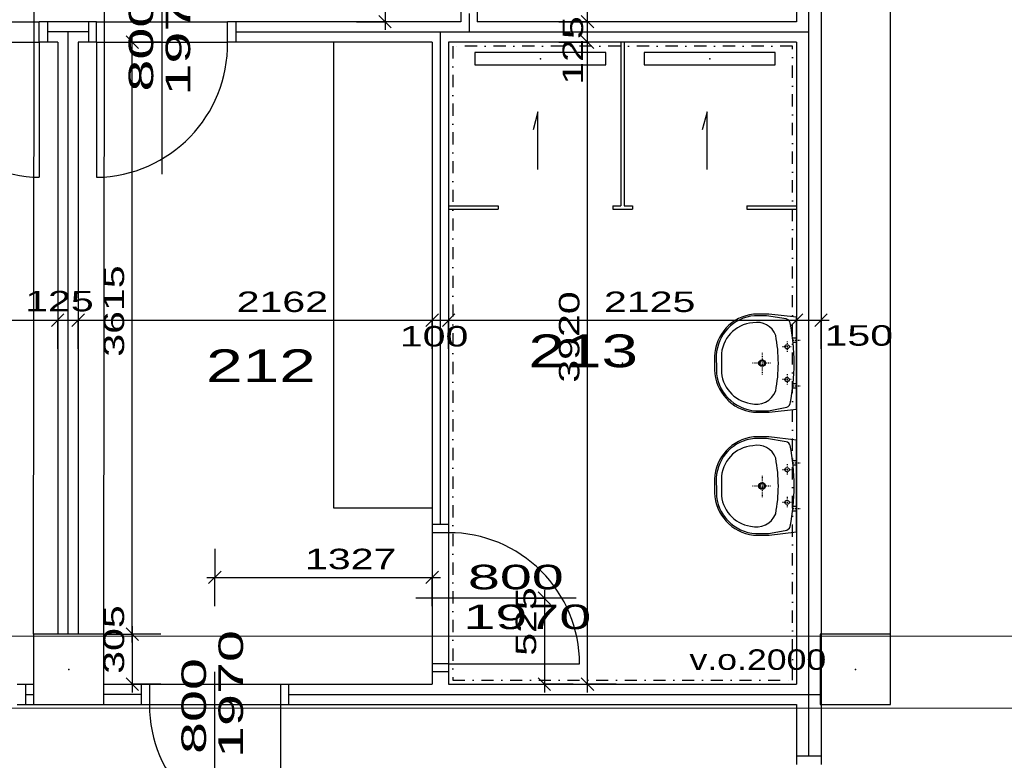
# Model space of a CAD drawing. Extents: x -196363 to 396902, y -489949 to -260582.
# Tile 231 of 256: x 265008 to 271022, y -386994 to -382471. Entities that reach past the tile are written whole.
import ezdxf

# ---------------------------------------------------------------- set-up
doc = ezdxf.new("R2010")
doc.units = 0
doc.header["$MEASUREMENT"] = 0
doc.linetypes.add('DASHED1', pattern=[1, 0.3, -0.4, 0.3])
doc.linetypes.add('DOTDASH', pattern=[1, 0.3, -0.2, 0, -0.2, 0.3])
for name, color, linetype in [('dvere', 1, 'Continuous'), ('koty', 1, 'Continuous'), ('navrh', 2, 'Continuous'), ('noszdiv', 1, 'Continuous'), ('obklady', 14, 'Continuous'), ('popdver', 6, 'Continuous'), ('srafy', 8, 'Continuous'), ('zarpred', 5, 'Continuous')]:
    doc.layers.add(name, color=color, linetype=linetype)
doc.styles.add('SPIRITTXTSTYLE1', font='ROMAN')
doc.styles.add('SPIRITTXTSTYLE2', font='txt')
doc.linetypes.add('CERCH2', pattern='A,0,-1,[17,dur+dsp vaclavov.shx,S=0.003401,R=0,X=-1,Y=0],0', length=1)
doc.linetypes.add('TEPIZL3', pattern='A,0,-1,[9,dur+dsp vaclavov.shx,S=0.005714,R=0,X=-1,Y=0],0', length=1)
doc.dimstyles.new('SPIRITSTYLE26', dxfattribs={"dimtxt": 125, "dimasz": 12.7, "dimexe": 175, "dimexo": -175, "dimgap": 50, "dimtad": 1, "dimdec": 3, "dimzin": 0, "dimdsep": 46, "dimlunit": 7, "dimtxsty": 'SPIRITTXTSTYLE1', "dimblk1": '_TICKMARKS26', "dimblk2": '_TICKMARKS26', "dimsah": 1, "dimcen": 0.09, "dimdle": 50, "dimclrd": 1, "dimclre": 1, "dimclrt": 1, "dimadec": 0, "dimazin": 0, "dimtfac": 1, "dimtdec": 4, "dimtofl": 0, "dimtmove": 1, "dimatfit": 0, "dimfxl": 0, "dimtolj": 1, "dimtzin": 0, "dimarcsym": 0})
doc.dimstyles.new('SPIRITSTYLE674', dxfattribs={"dimtxt": 125, "dimasz": 12.7, "dimexe": 175, "dimexo": 18.625389, "dimgap": 50, "dimtad": 1, "dimdec": 3, "dimzin": 0, "dimdsep": 46, "dimlunit": 7, "dimtxsty": 'SPIRITTXTSTYLE1', "dimblk1": '_TICKMARKS674', "dimblk2": '_TICKMARKS674', "dimsah": 1, "dimcen": 0.09, "dimdle": 50, "dimclrd": 1, "dimclre": 1, "dimclrt": 1, "dimadec": 0, "dimazin": 0, "dimtfac": 1, "dimtdec": 4, "dimtofl": 0, "dimtmove": 1, "dimatfit": 0, "dimfxl": 0, "dimtolj": 1, "dimtzin": 0, "dimarcsym": 0})
doc.dimstyles.new('SPIRITSTYLE675', dxfattribs={"dimtxt": 125, "dimasz": 12.7, "dimexe": 175, "dimexo": -5.112697, "dimgap": 50, "dimtad": 1, "dimdec": 3, "dimzin": 0, "dimdsep": 46, "dimlunit": 7, "dimtxsty": 'SPIRITTXTSTYLE1', "dimblk1": '_TICKMARKS675', "dimblk2": '_TICKMARKS675', "dimsah": 1, "dimcen": 0.09, "dimdle": 50, "dimclrd": 1, "dimclre": 1, "dimclrt": 1, "dimadec": 0, "dimazin": 0, "dimtfac": 1, "dimtdec": 4, "dimtofl": 0, "dimtmove": 1, "dimatfit": 0, "dimfxl": 0, "dimtolj": 1, "dimtzin": 0, "dimarcsym": 0})
doc.dimstyles.new('SPIRITSTYLE676', dxfattribs={"dimtxt": 125, "dimasz": 12.7, "dimexe": 175, "dimexo": -1.83848, "dimgap": 50, "dimtad": 1, "dimdec": 3, "dimzin": 0, "dimdsep": 46, "dimlunit": 7, "dimtxsty": 'SPIRITTXTSTYLE1', "dimblk1": '_TICKMARKS676', "dimblk2": '_TICKMARKS676', "dimsah": 1, "dimcen": 0.09, "dimdle": 50, "dimclrd": 1, "dimclre": 1, "dimclrt": 1, "dimadec": 0, "dimazin": 0, "dimtfac": 1, "dimtdec": 4, "dimtofl": 0, "dimtmove": 1, "dimatfit": 0, "dimfxl": 0, "dimtolj": 1, "dimtzin": 0, "dimarcsym": 0})
doc.dimstyles.new('SPIRITSTYLE677', dxfattribs={"dimtxt": 125, "dimasz": 12.7, "dimexe": 175, "dimexo": 1101.176392, "dimgap": 50, "dimtad": 1, "dimdec": 3, "dimzin": 0, "dimdsep": 46, "dimlunit": 7, "dimtxsty": 'SPIRITTXTSTYLE1', "dimblk1": '_TICKMARKS677', "dimblk2": '_TICKMARKS677', "dimsah": 1, "dimcen": 0.09, "dimdle": 50, "dimclrd": 1, "dimclre": 1, "dimclrt": 1, "dimadec": 0, "dimazin": 0, "dimtfac": 1, "dimtdec": 4, "dimtofl": 0, "dimtmove": 1, "dimatfit": 0, "dimfxl": 0, "dimtolj": 1, "dimtzin": 0, "dimarcsym": 0})
doc.dimstyles.new('SPIRITSTYLE706', dxfattribs={"dimtxt": 125, "dimasz": 12.7, "dimexe": 175, "dimexo": 401.708984, "dimgap": 50, "dimtad": 1, "dimdec": 3, "dimzin": 0, "dimdsep": 46, "dimlunit": 7, "dimtxsty": 'SPIRITTXTSTYLE1', "dimblk1": '_TICKMARKS706', "dimblk2": '_TICKMARKS706', "dimsah": 1, "dimcen": 0.09, "dimdle": 50, "dimclrd": 1, "dimclre": 1, "dimclrt": 1, "dimadec": 0, "dimazin": 0, "dimtfac": 1, "dimtdec": 4, "dimtofl": 0, "dimtmove": 1, "dimatfit": 0, "dimfxl": 0, "dimtolj": 1, "dimtzin": 0, "dimarcsym": 0})
doc.dimstyles.new('SPIRITSTYLE708', dxfattribs={"dimtxt": 125, "dimasz": 12.7, "dimexe": 175, "dimexo": -31.926563, "dimgap": 50, "dimtad": 1, "dimdec": 3, "dimzin": 0, "dimdsep": 46, "dimlunit": 7, "dimtxsty": 'SPIRITTXTSTYLE1', "dimblk1": '_TICKMARKS708', "dimblk2": '_TICKMARKS708', "dimsah": 1, "dimcen": 0.09, "dimdle": 50, "dimclrd": 1, "dimclre": 1, "dimclrt": 1, "dimadec": 0, "dimazin": 0, "dimtfac": 1, "dimtdec": 4, "dimtofl": 0, "dimtmove": 1, "dimatfit": 0, "dimfxl": 0, "dimtolj": 1, "dimtzin": 0, "dimarcsym": 0})

# ---------------------------------------------------------------- blocks, each defined once
blk = doc.blocks.new('_TICKMARKS674')
at = {"color": 1, "linetype": 'Continuous'}
blk.add_line((-3, -3), (3, 3), dxfattribs=at)
blk = doc.blocks.new('*D1615')
at = {"color": 1, "linetype": 'Continuous', "ltscale": 300}
for p, q in [((268212.625, -385953.65625, 1723.80005), (268212.625, -386578.65625, 1723.80005)), ((268037.65625, -386003.65625, 1723.80005), (268212.625, -386003.65625, 1723.80005)), ((268387.625, -386003.65625, 1723.80005), (268212.625, -386003.65625, 1723.80005)), ((268037.65625, -386528.65625, 1723.80005), (268212.625, -386528.65625, 1723.80005)), ((268387.625, -386528.65625, 1723.80005), (268212.625, -386528.65625, 1723.80005))]:
    blk.add_line(p, q, dxfattribs=at)
at = {"color": 1, "linetype": 'Continuous', "ltscale": 300, "xscale": 12.69999980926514, "yscale": 12.69999980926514, "zscale": 12.69999980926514}
for p, rotation in [((268212.625, -386003.65625, 1723.80005), 90.00000250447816), ((268212.625, -386528.65625, 1723.80005), -90.00000250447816)]:
    blk.add_blockref('_TICKMARKS674', p, dxfattribs=dict(at, rotation=rotation))
at = {"color": 1, "linetype": 'Continuous', "ltscale": 300, "style": 'SPIRITTXTSTYLE1', "width": 1.5}
blk.add_text('525', height=125, rotation=450.000019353, dxfattribs=at).set_placement((268162.65625, -386355.4375, 1723.80005))
blk = doc.blocks.new('_TICKMARKS675')
at = {"color": 1, "linetype": 'Continuous'}
blk.add_line((-3, -3), (3, 3), dxfattribs=at)
blk = doc.blocks.new('*D1616')
at = {"color": 1, "linetype": 'Continuous', "ltscale": 300}
for p, q in [((265695.90625, -386273.65625, 1723.80005), (265695.90625, -382558.59375, 1723.80005)), ((265520.90625, -382608.59375, 1723.80005), (265695.90625, -382608.59375, 1723.80005)), ((265870.90625, -382608.59375, 1723.80005), (265695.90625, -382608.59375, 1723.80005)), ((265520.90625, -386223.65625, 1723.80005), (265695.90625, -386223.65625, 1723.80005)), ((265870.90625, -386223.65625, 1723.80005), (265695.90625, -386223.65625, 1723.80005))]:
    blk.add_line(p, q, dxfattribs=at)
at = {"color": 1, "linetype": 'Continuous', "ltscale": 300, "xscale": 12.69999980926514, "yscale": 12.69999980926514, "zscale": 12.69999980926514}
for p, rotation in [((265695.90625, -382608.59375, 1723.80005), 90.00000250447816), ((265695.90625, -386223.65625, 1723.80005), 270.0000006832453)]:
    blk.add_blockref('_TICKMARKS675', p, dxfattribs=dict(at, rotation=rotation))
at = {"color": 1, "linetype": 'Continuous', "ltscale": 300, "style": 'SPIRITTXTSTYLE1', "width": 1.5}
blk.add_text('3615', height=125, rotation=90.000002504, dxfattribs=at).set_placement((265645.9375, -384529.1875, 1723.80005))
blk = doc.blocks.new('_TICKMARKS676')
at = {"color": 1, "linetype": 'Continuous'}
blk.add_line((-3, -3), (3, 3), dxfattribs=at)
blk = doc.blocks.new('*D1617')
at = {"color": 1, "linetype": 'Continuous', "ltscale": 300}
for p, q in [((265695.90625, -386173.625, 1723.80005), (265695.90625, -386578.65625, 1723.80005)), ((265520.90625, -386223.65625, 1723.80005), (265695.90625, -386223.65625, 1723.80005)), ((265870.90625, -386223.65625, 1723.80005), (265695.90625, -386223.65625, 1723.80005)), ((265520.90625, -386528.65625, 1723.80005), (265695.90625, -386528.65625, 1723.80005)), ((265870.90625, -386528.65625, 1723.80005), (265695.90625, -386528.65625, 1723.80005))]:
    blk.add_line(p, q, dxfattribs=at)
at = {"color": 1, "linetype": 'Continuous', "ltscale": 300, "xscale": 12.69999980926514, "yscale": 12.69999980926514, "zscale": 12.69999980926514}
for p, rotation in [((265695.90625, -386223.65625, 1723.80005), 90.00000250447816), ((265695.90625, -386528.65625, 1723.80005), -90.00000250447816)]:
    blk.add_blockref('_TICKMARKS676', p, dxfattribs=dict(at, rotation=rotation))
at = {"color": 1, "linetype": 'Continuous', "ltscale": 300, "style": 'SPIRITTXTSTYLE1', "width": 1.5}
blk.add_text('305', height=125, rotation=450.000019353, dxfattribs=at).set_placement((265645.9375, -386465.4375, 1723.80005))
blk = doc.blocks.new('_TICKMARKS677')
at = {"color": 1, "linetype": 'Continuous'}
blk.add_line((-3, -3), (3, 3), dxfattribs=at)
blk = doc.blocks.new('*D1618')
at = {"color": 1, "linetype": 'Continuous', "ltscale": 300}
for p, q in [((268476.59375, -386578.65625, 1723.80005), (268476.59375, -382558.59375, 1723.80005)), ((268301.59375, -382608.59375, 1723.80005), (268476.59375, -382608.59375, 1723.80005)), ((268651.59375, -382608.59375, 1723.80005), (268476.59375, -382608.59375, 1723.80005)), ((268301.59375, -386528.65625, 1723.80005), (268476.59375, -386528.65625, 1723.80005)), ((268651.59375, -386528.65625, 1723.80005), (268476.59375, -386528.65625, 1723.80005))]:
    blk.add_line(p, q, dxfattribs=at)
at = {"color": 1, "linetype": 'Continuous', "ltscale": 300, "xscale": 12.69999980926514, "yscale": 12.69999980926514, "zscale": 12.69999980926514}
for p, rotation in [((268476.59375, -382608.59375, 1723.80005), 90.00000250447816), ((268476.59375, -386528.65625, 1723.80005), 270.0000006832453)]:
    blk.add_blockref('_TICKMARKS677', p, dxfattribs=dict(at, rotation=rotation))
at = {"color": 1, "linetype": 'Continuous', "ltscale": 300, "style": 'SPIRITTXTSTYLE1', "width": 1.5}
blk.add_text('3920', height=125, rotation=90.000002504, dxfattribs=at).set_placement((268426.59375, -384687.625, 1723.80005))
blk = doc.blocks.new('_TICKMARKS26')
at = {"color": 1, "linetype": 'Continuous'}
blk.add_line((-3, -3), (3, 3), dxfattribs=at)
blk = doc.blocks.new('*D1619')
at = {"color": 1, "linetype": 'Continuous', "ltscale": 300}
for p, q in [((268476.59375, -382658.59375, 1723.80005), (268476.59375, -382433.59375, 1723.80005)), ((268301.59375, -382483.59375, 1723.80005), (268476.59375, -382483.59375, 1723.80005)), ((268651.59375, -382483.59375, 1723.80005), (268476.59375, -382483.59375, 1723.80005)), ((268301.59375, -382608.59375, 1723.80005), (268476.59375, -382608.59375, 1723.80005)), ((268651.59375, -382608.59375, 1723.80005), (268476.59375, -382608.59375, 1723.80005))]:
    blk.add_line(p, q, dxfattribs=at)
at = {"color": 1, "linetype": 'Continuous', "ltscale": 300, "xscale": 12.69999980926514, "yscale": 12.69999980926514, "zscale": 12.69999980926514}
for p, rotation in [((268476.59375, -382483.59375, 1723.80005), 90.00000250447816), ((268476.59375, -382608.59375, 1723.80005), 270.0000006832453)]:
    blk.add_blockref('_TICKMARKS26', p, dxfattribs=dict(at, rotation=rotation))
at = {"color": 1, "linetype": 'Continuous', "ltscale": 300, "style": 'SPIRITTXTSTYLE1', "width": 1.5}
blk.add_text('125', height=125, rotation=90.000002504, dxfattribs=at).set_placement((268449.0625, -382868.375, 1723.80005))
blk = doc.blocks.new('*D1620')
at = {"color": 1, "linetype": 'Continuous', "ltscale": 300}
for p, q in [((268476.59375, -382533.59375, 1723.80005), (268476.59375, -381233.625, 1723.80005)), ((268301.59375, -381283.625, 1723.80005), (268476.59375, -381283.625, 1723.80005)), ((268651.59375, -381283.625, 1723.80005), (268476.59375, -381283.625, 1723.80005)), ((268301.59375, -382483.59375, 1723.80005), (268476.59375, -382483.59375, 1723.80005)), ((268651.59375, -382483.59375, 1723.80005), (268476.59375, -382483.59375, 1723.80005))]:
    blk.add_line(p, q, dxfattribs=at)
at = {"color": 1, "linetype": 'Continuous', "ltscale": 300, "xscale": 12.69999980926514, "yscale": 12.69999980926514, "zscale": 12.69999980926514}
for p, rotation in [((268476.59375, -381283.625, 1723.80005), 90.00000250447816), ((268476.59375, -382483.59375, 1723.80005), 270.0000006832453)]:
    blk.add_blockref('_TICKMARKS26', p, dxfattribs=dict(at, rotation=rotation))
at = {"color": 1, "linetype": 'Continuous', "ltscale": 300, "style": 'SPIRITTXTSTYLE1', "width": 1.5}
blk.add_text('1200', height=125, rotation=90.000002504, dxfattribs=at).set_placement((268426.59375, -381996.6875, 1723.80005))
blk = doc.blocks.new('*D1676')
at = {"color": 1, "linetype": 'Continuous', "ltscale": 300}
for p, q in [((263082.75, -384131.125, 1723.80005), (263082.75, -384306.125, 1723.80005)), ((265240.25, -384131.125, 1723.80005), (265240.25, -384306.125, 1723.80005)), ((263032.75, -384306.125, 1723.80005), (265290.25, -384306.125, 1723.80005)), ((263082.75, -384481.125, 1723.80005), (263082.75, -384306.125, 1723.80005)), ((265240.25, -384481.125, 1723.80005), (265240.25, -384306.125, 1723.80005))]:
    blk.add_line(p, q, dxfattribs=at)
at = {"color": 1, "linetype": 'Continuous', "ltscale": 300, "xscale": 12.69999980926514, "yscale": 12.69999980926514, "zscale": 12.69999980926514, "rotation": 180.0000050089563}
blk.add_blockref('_TICKMARKS26', (263082.75, -384306.125, 1723.80005), dxfattribs=at)
at = {"color": 1, "linetype": 'Continuous', "ltscale": 300, "xscale": 12.69999980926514, "yscale": 12.69999980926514, "zscale": 12.69999980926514}
blk.add_blockref('_TICKMARKS26', (265240.25, -384306.125, 1723.80005), dxfattribs=at)
at = {"color": 1, "linetype": 'Continuous', "ltscale": 300, "style": 'SPIRITTXTSTYLE1', "width": 1.5}
blk.add_text('2157', height=125, dxfattribs=at).set_placement((264048.40625, -384256.125, 1723.80005))
blk = doc.blocks.new('*D1677')
at = {"color": 1, "linetype": 'Continuous', "ltscale": 300}
for p, q in [((265240.25, -384131.125, 1723.80005), (265240.25, -384306.125, 1723.80005)), ((265365.25, -384131.125, 1723.80005), (265365.25, -384306.125, 1723.80005)), ((265190.25, -384306.125, 1723.80005), (265415.28125, -384306.125, 1723.80005)), ((265240.25, -384481.125, 1723.80005), (265240.25, -384306.125, 1723.80005)), ((265365.25, -384481.125, 1723.80005), (265365.25, -384306.125, 1723.80005))]:
    blk.add_line(p, q, dxfattribs=at)
at = {"color": 1, "linetype": 'Continuous', "ltscale": 300, "xscale": 12.69999980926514, "yscale": 12.69999980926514, "zscale": 12.69999980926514, "rotation": 180.0000050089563}
blk.add_blockref('_TICKMARKS26', (265240.25, -384306.125, 1723.80005), dxfattribs=at)
at = {"color": 1, "linetype": 'Continuous', "ltscale": 300, "xscale": 12.69999980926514, "yscale": 12.69999980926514, "zscale": 12.69999980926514}
blk.add_blockref('_TICKMARKS26', (265365.25, -384306.125, 1723.80005), dxfattribs=at)
at = {"color": 1, "linetype": 'Continuous', "ltscale": 300, "style": 'SPIRITTXTSTYLE1', "width": 1.5}
blk.add_text('125', height=125, dxfattribs=at).set_placement((265041.96875, -384252.03125, 1723.80005))
blk = doc.blocks.new('*D1678')
at = {"color": 1, "linetype": 'Continuous', "ltscale": 300}
for p, q in [((265365.25, -384131.125, 1723.80005), (265365.25, -384306.125, 1723.80005)), ((267527.71875, -384131.125, 1723.80005), (267527.71875, -384306.125, 1723.80005)), ((265315.25, -384306.125, 1723.80005), (267577.75, -384306.125, 1723.80005)), ((265365.25, -384481.125, 1723.80005), (265365.25, -384306.125, 1723.80005)), ((267527.71875, -384481.125, 1723.80005), (267527.71875, -384306.125, 1723.80005))]:
    blk.add_line(p, q, dxfattribs=at)
at = {"color": 1, "linetype": 'Continuous', "ltscale": 300, "xscale": 12.69999980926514, "yscale": 12.69999980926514, "zscale": 12.69999980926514, "rotation": 180.0000050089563}
blk.add_blockref('_TICKMARKS26', (265365.25, -384306.125, 1723.80005), dxfattribs=at)
at = {"color": 1, "linetype": 'Continuous', "ltscale": 300, "xscale": 12.69999980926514, "yscale": 12.69999980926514, "zscale": 12.69999980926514}
blk.add_blockref('_TICKMARKS26', (267527.71875, -384306.125, 1723.80005), dxfattribs=at)
at = {"color": 1, "linetype": 'Continuous', "ltscale": 300, "style": 'SPIRITTXTSTYLE1', "width": 1.5}
blk.add_text('2162', height=125, dxfattribs=at).set_placement((266333.40625, -384256.125, 1723.80005))
blk = doc.blocks.new('*D1679')
at = {"color": 1, "linetype": 'Continuous', "ltscale": 300}
for p, q in [((267527.71875, -384131.125, 1723.80005), (267527.71875, -384306.125, 1723.80005)), ((267627.75, -384131.125, 1723.80005), (267627.75, -384306.125, 1723.80005)), ((267477.71875, -384306.125, 1723.80005), (267677.75, -384306.125, 1723.80005)), ((267527.71875, -384481.125, 1723.80005), (267527.71875, -384306.125, 1723.80005)), ((267627.75, -384481.125, 1723.80005), (267627.75, -384306.125, 1723.80005))]:
    blk.add_line(p, q, dxfattribs=at)
at = {"color": 1, "linetype": 'Continuous', "ltscale": 300, "xscale": 12.69999980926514, "yscale": 12.69999980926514, "zscale": 12.69999980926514, "rotation": 180.0000050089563}
blk.add_blockref('_TICKMARKS26', (267527.71875, -384306.125, 1723.80005), dxfattribs=at)
at = {"color": 1, "linetype": 'Continuous', "ltscale": 300, "xscale": 12.69999980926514, "yscale": 12.69999980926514, "zscale": 12.69999980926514}
blk.add_blockref('_TICKMARKS26', (267627.75, -384306.125, 1723.80005), dxfattribs=at)
at = {"color": 1, "linetype": 'Continuous', "ltscale": 300, "style": 'SPIRITTXTSTYLE1', "width": 1.5}
blk.add_text('100', height=125, dxfattribs=at).set_placement((267330.125, -384466.625, 1723.80005))
blk = doc.blocks.new('*D1680')
at = {"color": 1, "linetype": 'Continuous', "ltscale": 300}
for p, q in [((267627.75, -384131.125, 1723.80005), (267627.75, -384306.125, 1723.80005)), ((269752.75, -384131.125, 1723.80005), (269752.75, -384306.125, 1723.80005)), ((267577.75, -384306.125, 1723.80005), (269802.78125, -384306.125, 1723.80005)), ((267627.75, -384481.125, 1723.80005), (267627.75, -384306.125, 1723.80005)), ((269752.75, -384481.125, 1723.80005), (269752.75, -384306.125, 1723.80005))]:
    blk.add_line(p, q, dxfattribs=at)
at = {"color": 1, "linetype": 'Continuous', "ltscale": 300, "xscale": 12.69999980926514, "yscale": 12.69999980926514, "zscale": 12.69999980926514, "rotation": 180.0000050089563}
blk.add_blockref('_TICKMARKS26', (267627.75, -384306.125, 1723.80005), dxfattribs=at)
at = {"color": 1, "linetype": 'Continuous', "ltscale": 300, "xscale": 12.69999980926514, "yscale": 12.69999980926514, "zscale": 12.69999980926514}
blk.add_blockref('_TICKMARKS26', (269752.75, -384306.125, 1723.80005), dxfattribs=at)
at = {"color": 1, "linetype": 'Continuous', "ltscale": 300, "style": 'SPIRITTXTSTYLE1', "width": 1.5}
blk.add_text('2125', height=125, dxfattribs=at).set_placement((268577.15625, -384256.125, 1723.80005))
blk = doc.blocks.new('*D1681')
at = {"color": 1, "linetype": 'Continuous', "ltscale": 300}
for p, q in [((269752.75, -384131.125, 1723.8), (269752.75, -384306.125, 1723.8)), ((269902.75, -384131.125, 1723.8), (269902.75, -384306.125, 1723.8)), ((269702.75, -384306.125, 1723.8), (269952.75, -384306.125, 1723.8)), ((269752.75, -384481.125, 1723.8), (269752.75, -384306.125, 1723.8)), ((269902.75, -384481.125, 1723.8), (269902.75, -384306.125, 1723.8))]:
    blk.add_line(p, q, dxfattribs=at)
at = {"color": 1, "linetype": 'Continuous', "ltscale": 300, "xscale": 12.69999980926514, "yscale": 12.69999980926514, "zscale": 12.69999980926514, "rotation": 180.0000050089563}
blk.add_blockref('_TICKMARKS26', (269752.75, -384306.125, 1723.8), dxfattribs=at)
at = {"color": 1, "linetype": 'Continuous', "ltscale": 300, "xscale": 12.69999980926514, "yscale": 12.69999980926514, "zscale": 12.69999980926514}
blk.add_blockref('_TICKMARKS26', (269902.75, -384306.125, 1723.8), dxfattribs=at)
at = {"color": 1, "linetype": 'Continuous', "ltscale": 300, "style": 'SPIRITTXTSTYLE1', "width": 1.5}
blk.add_text('150', height=125, dxfattribs=at).set_placement((269924.25, -384461.875, 1723.8))
blk = doc.blocks.new('_TICKMARKS706')
at = {"color": 1, "linetype": 'Continuous'}
blk.add_line((-3, -3), (3, 3), dxfattribs=at)
blk = doc.blocks.new('*D1683')
at = {"color": 1, "linetype": 'Continuous', "ltscale": 300}
for p, q in [((266200.25, -385701.71875, 1723.80005), (266200.25, -385876.6875, 1723.80005)), ((267527.71875, -385701.71875, 1723.80005), (267527.71875, -385876.6875, 1723.80005)), ((266150.25, -385876.6875, 1723.80005), (267577.75, -385876.6875, 1723.80005)), ((266200.25, -386051.6875, 1723.80005), (266200.25, -385876.6875, 1723.80005)), ((267527.71875, -386051.6875, 1723.80005), (267527.71875, -385876.6875, 1723.80005))]:
    blk.add_line(p, q, dxfattribs=at)
at = {"color": 1, "linetype": 'Continuous', "ltscale": 300, "xscale": 12.69999980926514, "yscale": 12.69999980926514, "zscale": 12.69999980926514, "rotation": 180.0000050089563}
blk.add_blockref('_TICKMARKS706', (266200.25, -385876.6875, 1723.80005), dxfattribs=at)
at = {"color": 1, "linetype": 'Continuous', "ltscale": 300, "xscale": 12.69999980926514, "yscale": 12.69999980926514, "zscale": 12.69999980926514}
blk.add_blockref('_TICKMARKS706', (267527.71875, -385876.6875, 1723.80005), dxfattribs=at)
at = {"color": 1, "linetype": 'Continuous', "ltscale": 300, "style": 'SPIRITTXTSTYLE1', "width": 1.5}
blk.add_text('1327', height=125, dxfattribs=at).set_placement((266750.9375, -385826.71875, 1723.80005))
blk = doc.blocks.new('_TICKMARKS708')
at = {"color": 1, "linetype": 'Continuous'}
blk.add_line((-3, -3), (3, 3), dxfattribs=at)
blk = doc.blocks.new('*D1685')
at = {"color": 1, "linetype": 'Continuous', "ltscale": 300}
for p, q in [((267239.5625, -381983.59375, 1723.80005), (267239.5625, -382533.59375, 1723.80005)), ((267064.59375, -382033.625, 1723.80005), (267239.5625, -382033.625, 1723.80005)), ((267414.5625, -382033.625, 1723.80005), (267239.5625, -382033.625, 1723.80005)), ((267064.59375, -382483.59375, 1723.80005), (267239.5625, -382483.59375, 1723.80005)), ((267414.5625, -382483.59375, 1723.80005), (267239.5625, -382483.59375, 1723.80005))]:
    blk.add_line(p, q, dxfattribs=at)
at = {"color": 1, "linetype": 'Continuous', "ltscale": 300, "xscale": 12.69999980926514, "yscale": 12.69999980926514, "zscale": 12.69999980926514}
for p, rotation in [((267239.5625, -382033.625, 1723.80005), 90.00000250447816), ((267239.5625, -382483.59375, 1723.80005), -90.00000250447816)]:
    blk.add_blockref('_TICKMARKS708', p, dxfattribs=dict(at, rotation=rotation))
at = {"color": 1, "linetype": 'Continuous', "ltscale": 300, "style": 'SPIRITTXTSTYLE1', "width": 1.5}
blk.add_text('450', height=125, rotation=450.000019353, dxfattribs=at).set_placement((267189.59375, -382347.875, 1723.80005))

msp = doc.modelspace()

# ---------------------------------------------------------------- linework, layer by layer
at = {"layer": 'dvere', "color": 1, "linetype": 'Continuous', "ltscale": 330}
for p, q in [((264327.75, -382483.59375), (265127.75, -382483.59375)), ((265477.75, -382483.59375), (266277.75, -382483.59375)), ((264327.75, -382608.59375), (265127.75, -382608.59375)), ((265477.75, -382608.59375), (266277.75, -382608.59375)), ((267527.71875, -385603.65625), (267527.71875, -386403.65625)), ((267627.75, -385603.65625), (267627.75, -386403.65625)), ((265800.25, -386528.65625), (266600.25, -386528.65625)), ((265800.25, -386653.625), (266600.25, -386653.625))]:
    msp.add_line(p, q, dxfattribs=at)
at = {"layer": 'dvere', "color": 1, "linetype": 'Continuous', "ltscale": 304.799988}
for p, q in [((265177.75, -382483.59375), (265177.75, -382608.59375)), ((265427.75, -382483.59375), (265427.75, -382608.59375)), ((266327.75, -382483.59375), (266327.75, -382608.59375)), ((267627.75, -385553.65625), (267527.71875, -385553.65625)), ((267627.75, -386453.65625), (267527.71875, -386453.65625)), ((265042.75, -386528.65625), (265042.75, -386653.625)), ((265750.25, -386528.65625), (265750.25, -386653.625)), ((266650.28125, -386528.65625), (266650.28125, -386653.625)), ((269902.75, -386968.65625), (269752.75, -386968.65625))]:
    msp.add_line(p, q, dxfattribs=at)
at = {"layer": 'dvere', "color": 7, "linetype": 'Continuous', "ltscale": 300}
for p, q in [((265127.75, -382608.59375, 900), (265127.75, -383433.59375, 900)), ((265477.75, -382608.59375, 900), (265477.75, -383433.59375, 900)), ((267627.75, -386403.65625, 900), (268427.75, -386403.65625, 900)), ((266600.25, -386653.625, 900), (266600.25, -387453.625, 900))]:
    msp.add_line(p, q, dxfattribs=at)
for centre, radius, start, end in [((265140.25, -382621.09375, 900), 812.59857, 179.118487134, 269.118496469), ((265465.25, -382621.09375, 900), 812.59845, 270.881532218, 360.881514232), ((267627.75, -386403.65625, 900), 800.00079, 0, 90.000002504), ((266600.25, -386653.625, 900), 800.00085, 180.000005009, 270.000000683)]:
    msp.add_arc(centre, radius, start, end, dxfattribs=at)
for p in [(265877.75, -382608.59375, 900), (267627.75, -386003.65625, 900), (266200.25, -386653.625, 900)]:
    msp.add_point(p, dxfattribs=at)
at = {"layer": 'dvere', "color": 15, "linetype": 'Continuous', "ltscale": 250}
for p in [(265877.75, -382608.59375), (267527.71875, -386003.65625), (266200.25, -386653.625)]:
    msp.add_point(p, dxfattribs=at)
at = {"layer": 'navrh', "color": 2, "linetype": 'Continuous', "ltscale": 300}
for p, q in [((269902.75, -380653.625, 900), (269902.75, -387018.65625, 900)), ((269752.75, -381283.625, 900), (269752.75, -382483.59375, 900)), ((267702.71875, -382383.59375, 900), (267702.71875, -382483.59375, 900)), ((267802.75, -382383.59375, 900), (267802.75, -382483.59375, 900)), ((265477.75, -382483.59375, 900), (265127.75, -382483.59375, 900)), ((265127.75, -382608.59375, 900), (265127.75, -382483.59375, 900)), ((265477.75, -382608.59375, 900), (265477.75, -382483.59375, 900)), ((267702.71875, -382483.59375, 900), (266277.75, -382483.59375, 900)), ((266277.75, -382608.59375, 900), (266277.75, -382483.59375, 900)), ((269752.75, -382483.59375, 900), (267802.75, -382483.59375, 900)), ((265240.25, -382608.59375, 900), (265127.75, -382608.59375, 900)), ((265240.25, -382608.59375, 900), (265240.25, -386223.65625, 900)), ((265365.25, -382608.59375, 900), (265365.25, -386223.65625, 900)), ((265477.75, -382608.59375, 900), (265365.25, -382608.59375, 900)), ((267527.71875, -382608.59375, 900), (266277.75, -382608.59375, 900)), ((267527.71875, -382608.59375, 900), (267527.71875, -385603.65625, 900)), ((269752.75, -382608.59375, 900), (267627.75, -382608.59375, 900)), ((267627.75, -382608.59375, 900), (267627.75, -385603.65625, 900)), ((269752.75, -382608.59375, 900), (269752.75, -386528.65625, 900)), ((267627.75, -385603.65625, 900), (267527.71875, -385603.65625, 900)), ((267527.71875, -386403.65625, 900), (267527.71875, -386528.65625, 900)), ((267627.75, -386403.65625, 900), (267527.71875, -386403.65625, 900)), ((267627.75, -386403.65625, 900), (267627.75, -386528.65625, 900)), ((264992.75, -386528.65625, 900), (265092.75, -386528.65625, 900)), ((265522.75, -386528.65625, 900), (265800.25, -386528.65625, 900)), ((265800.25, -386528.65625, 900), (265800.25, -386653.625, 900)), ((266600.25, -386528.65625, 900), (267527.71875, -386528.65625, 900)), ((266600.25, -386528.65625, 900), (266600.25, -386653.625, 900)), ((267627.75, -386528.65625, 900), (269752.75, -386528.65625, 900)), ((264992.75, -386653.625, 900), (265800.25, -386653.625, 900)), ((266600.25, -386653.625, 900), (269752.75, -386653.625, 900)), ((269752.75, -386653.625, 900), (269752.75, -387018.65625, 900))]:
    msp.add_line(p, q, dxfattribs=at)
at = {"layer": 'noszdiv', "color": 1, "linetype": 'CERCH2', "ltscale": 300}
for p, q in [((265092.75, -386223.65625, 1723.80005), (265097.78125, -380653.625, 1723.80005)), ((265522.75, -386223.65625, 1723.80005), (265527.78125, -380653.625, 1723.80005)), ((270327.75, -386223.65625, 1723.80005), (270325.40625, -380666.03125, 1723.80005)), ((275912.8125, -386233.65625, 1723.80005), (252362.76562, -386243.65625, 1723.80005)), ((275912.8125, -386673.65625, 1723.80005), (251922.75, -386683.6875, 1723.80005))]:
    msp.add_line(p, q, dxfattribs=at)
at = {"layer": 'noszdiv', "color": 1, "linetype": 'Continuous', "ltscale": 300}
for p, q in [((265522.75, -386223.65625, 900), (265092.75, -386223.65625, 900)), ((265092.75, -386223.65625, 900), (265092.75, -386653.625, 900)), ((265522.75, -386653.625, 900), (265522.75, -386223.65625, 900)), ((270327.75, -386223.65625, 900), (269897.75, -386223.65625, 900)), ((269897.75, -386223.65625, 900), (269897.75, -386653.625, 900)), ((270327.75, -386653.625, 900), (270327.75, -386223.65625, 900)), ((265092.75, -386653.625, 900), (265522.75, -386653.625, 900)), ((269897.75, -386653.625, 900), (270327.75, -386653.625, 900))]:
    msp.add_line(p, q, dxfattribs=at)
for p in [(265307.75, -386438.625, 900), (270112.75, -386438.625, 900)]:
    msp.add_point(p, dxfattribs=at)
at = {"layer": 'obklady', "color": 14, "linetype": 'DOTDASH', "ltscale": 250}
for p, q in [((269727.75, -382633.59375, 4347.59961), (267652.75, -382633.59375, 4347.59961)), ((267652.75, -382633.59375, 4347.59961), (267652.75, -386503.65625, 4347.59961)), ((269727.75, -386503.65625, 4347.59961), (269727.75, -382633.59375, 4347.59961)), ((267652.75, -386503.65625, 4347.59961), (269727.75, -386503.65625, 4347.59961))]:
    msp.add_line(p, q, dxfattribs=at)
msp.add_point((268690.25, -384568.59375, 4347.59961), dxfattribs=at)
at = {"layer": 'popdver', "color": 6, "linetype": 'Continuous', "ltscale": 250}
for p, q in [((265877.75, -383414.25), (265877.75, -382408.375)), ((268406.28125, -386003.65625), (267427.53125, -386003.65625)), ((266200.25, -387459.28125), (266200.25, -386453.40625))]:
    msp.add_line(p, q, dxfattribs=at)
at = {"layer": 'popdver', "color": 6, "linetype": 'Continuous', "ltscale": 304.799988}
for p in [(265877.75, -382608.59375), (267627.75, -386003.65625), (266200.25, -386653.625)]:
    msp.add_point(p, dxfattribs=at)
at = {"layer": 'popdver', "color": 6, "linetype": 'Continuous', "ltscale": 250}
for p in [(265877.75, -382608.59375), (267627.75, -386003.65625), (266200.25, -386653.625)]:
    msp.add_point(p, dxfattribs=at)
at = {"layer": 'srafy', "color": 8, "linetype": 'TEPIZL3', "ltscale": 30}
for p, q in [((269827.78125, -386968.65625, 900), (269827.78125, -381233.625, 900)), ((267752.71875, -382433.625, 900), (267752.71875, -382546.0625, 900)), ((265427.75, -382546.0625, 900), (265177.75, -382546.0625, 900)), ((265302.75, -382546.0625, 900), (265302.75, -386223.65625, 900)), ((266327.75, -382546.0625, 900), (269827.78125, -382546.0625, 900)), ((267577.75, -385553.65625, 900), (267577.75, -382546.0625, 900)), ((265042.75, -386591.125, 900), (265092.75, -386591.125, 900)), ((265750.25, -386591.125, 900), (265522.75, -386591.125, 900)), ((266650.28125, -386591.125, 900), (269897.75, -386591.125, 900))]:
    msp.add_line(p, q, dxfattribs=at)
at = {"layer": 'zarpred', "color": 5, "linetype": 'Continuous', "ltscale": 300}
for p, q in [((266927.75, -385453.65625, 900), (266927.75, -382608.59375, 900)), ((268680.25, -382608.59375, 900), (268680.25, -383608.59375, 900)), ((268700.25, -382608.59375, 900), (268700.25, -383608.59375, 900)), ((268589.03125, -382671.78125, 900), (267789.03125, -382671.78125, 900)), ((267789.03125, -382671.78125, 900), (267789.03125, -382746.8125, 900)), ((268589.03125, -382746.8125, 900), (268589.03125, -382671.78125, 900)), ((269622.34375, -382671.78125, 900), (268822.34375, -382671.78125, 900)), ((268822.34375, -382671.78125, 900), (268822.34375, -382746.8125, 900)), ((269622.34375, -382746.8125, 900), (269622.34375, -382671.78125, 900)), ((267789.03125, -382746.8125, 900), (268589.03125, -382746.8125, 900)), ((268822.34375, -382746.8125, 900), (269622.34375, -382746.8125, 900)), ((268173.59375, -383034.0625, 900), (268144.15625, -383143.96875, 900)), ((268173.59375, -383386.71875, 900), (268173.59375, -383034.0625, 900)), ((269206.90625, -383034.0625, 900), (269177.46875, -383143.96875, 900)), ((269206.90625, -383386.71875, 900), (269206.90625, -383034.0625, 900)), ((267627.75, -383608.59375, 900), (267930.25, -383608.59375, 900)), ((267930.25, -383608.59375, 900), (267930.25, -383628.59375, 900)), ((268630.25, -383608.59375, 900), (268680.25, -383608.59375, 900)), ((268630.25, -383608.59375, 900), (268630.25, -383628.59375, 900)), ((268700.25, -383608.59375, 900), (268750.25, -383608.59375, 900)), ((268750.25, -383608.59375, 900), (268750.25, -383628.59375, 900)), ((269450.25, -383608.59375, 900), (269752.75, -383608.59375, 900)), ((269450.25, -383608.59375, 900), (269450.25, -383628.59375, 900)), ((267627.75, -383628.59375, 900), (267930.25, -383628.59375, 900)), ((268630.25, -383628.59375, 900), (268750.25, -383628.59375, 900)), ((269450.25, -383628.59375, 900), (269752.75, -383628.59375, 900)), ((267527.71875, -385453.65625, 900), (266927.75, -385453.65625, 900))]:
    msp.add_line(p, q, dxfattribs=at)
at = {"layer": 'zarpred', "color": 8, "linetype": 'DASHED1', "ltscale": 14.000001}
for p, q in [((269695.03125, -384436.03125), (269695.03125, -384501.78125)), ((269775.8125, -384429.1875), (269727.875, -384429.1875)), ((269543, -384505.90625), (269543, -384637.34375)), ((269719.6875, -384468.90625), (269667.625, -384468.90625)), ((269593.6875, -384568.875), (269484.125, -384568.875)), ((269719.6875, -384668.625), (269667.625, -384668.59375)), ((269695.03125, -384635.75), (269695.03125, -384701.46875)), ((269775.8125, -384708.59375), (269727.875, -384708.59375)), ((269719.6875, -385218.90625), (269667.625, -385218.90625)), ((269695.03125, -385186.03125), (269695.03125, -385251.78125)), ((269775.8125, -385179.1875), (269727.875, -385179.1875)), ((269543, -385255.875), (269543, -385387.34375)), ((269593.6875, -385318.875), (269484.125, -385318.875)), ((269695.03125, -385385.75), (269695.03125, -385451.4375)), ((269719.6875, -385418.59375), (269667.625, -385418.59375)), ((269775.8125, -385458.59375), (269727.875, -385458.59375))]:
    msp.add_line(p, q, dxfattribs=at)
at = {"layer": 'zarpred', "color": 8, "linetype": 'Continuous'}
for p, q in [((269752.5, -384414.96875), (269727.875, -384414.96875)), ((269752.5, -384442.34375), (269733.1875, -384442.34375)), ((269752.5, -384694.375), (269727.875, -384694.375)), ((269752.5, -384721.75), (269733.1875, -384721.75)), ((269752.5, -385164.96875), (269727.875, -385164.96875)), ((269752.5, -385192.34375), (269733.1875, -385192.34375)), ((269752.5, -385444.34375), (269727.875, -385444.34375)), ((269752.5, -385471.75), (269733.1875, -385471.75))]:
    msp.add_line(p, q, dxfattribs=at)
at = {"layer": 'zarpred', "color": 5, "linetype": 'Continuous'}
for points in [[(269752.75, -384288.59375), (269583.09375, -384269), (269490.75, -384268.625, 0.3735613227), (269252.75, -384527.8125), (269252.75, -384527.8125), (269252.75, -384609.40625, 0.3724052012), (269489.96875, -384868.59375), (269489.96875, -384868.59375), (269585.9375, -384868.75), (269752.75, -384848.59375)], [(269293.71875, -384608.59375, 0.3708738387), (269471.5625, -384813.96875, 0.3916131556), (269625.46875, -384738.125, 0.0969293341), (269625.46875, -384399.09375, 0.3847571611), (269485.6875, -384322.40625, 0.3922860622), (269293.71875, -384529.15625), (269293.71875, -384529.15625)], [(269752.75, -385038.59375), (269583.09375, -385018.96875), (269490.75, -385018.59375, 0.3735613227), (269252.75, -385277.78125), (269252.75, -385277.78125), (269252.75, -385359.40625, 0.3724052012), (269489.96875, -385618.59375), (269489.96875, -385618.59375), (269585.9375, -385618.75), (269752.75, -385598.59375)], [(269293.71875, -385358.59375, 0.3708738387), (269471.5625, -385563.96875, 0.3916131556), (269625.46875, -385488.125, 0.0969293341), (269625.46875, -385149.09375, 0.3847571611), (269485.6875, -385072.375, 0.3922860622), (269293.71875, -385279.15625), (269293.71875, -385279.15625)]]:
    msp.add_lwpolyline(points, format="xyb", close=True, dxfattribs=at)
at = {"layer": 'zarpred', "color": 8, "linetype": 'Continuous'}
for points in [[(269263.0625, -384609.28125, 0.3915576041), (269504.0625, -384859.15625), (269504.0625, -384859.15625), (269581.125, -384858.59375), (269683.3125, -384839.4375, 0.3566107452), (269713.625, -384815.4375, 0.1005923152), (269713.65625, -384321.78125, 0.3243051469), (269688.8125, -384298.71875), (269688.8125, -384298.71875), (269569, -384278.59375), (269495.59375, -384278.59375, 0.3749197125), (269262.65625, -384520.9375), (269262.65625, -384520.9375)], [(269263.0625, -385359.28125, 0.3915576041), (269504.0625, -385609.15625), (269504.0625, -385609.15625), (269581.125, -385608.59375), (269683.3125, -385589.4375, 0.3566107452), (269713.625, -385565.4375, 0.1005923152), (269713.65625, -385071.75, 0.3243051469), (269688.8125, -385048.71875), (269688.8125, -385048.71875), (269569, -385028.59375), (269495.59375, -385028.59375, 0.3749197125), (269262.65625, -385270.9375), (269262.65625, -385270.9375)]]:
    msp.add_lwpolyline(points, format="xyb", close=True, dxfattribs=at)
for centre, radius in [((269695.03125, -384468.59375), 12.93063), ((269543, -384568.875), 14.78058), ((269695.03125, -384668.28125), 12.93063), ((269695.03125, -385218.59375), 12.93063), ((269543, -385318.875), 14.78058), ((269695.03125, -385418.28125), 12.93063)]:
    msp.add_circle(centre, radius, dxfattribs=at)
at = {"layer": 'zarpred', "color": 5, "linetype": 'Continuous'}
for centre in [(269542.75, -384568.59375), (269542.75, -385318.59375)]:
    msp.add_circle(centre, 20.87694, dxfattribs=at)
at = {"layer": 'zarpred', "color": 5, "linetype": 'Continuous', "ltscale": 300}
for p in [(268189.03125, -382709.28125, 900), (269222.34375, -382709.28125, 900)]:
    msp.add_point(p, dxfattribs=at)

# ---------------------------------------------------------------- texts
at = {"layer": 'koty', "color": 1, "linetype": 'Continuous', "ltscale": 300, "style": 'SPIRITTXTSTYLE2', "width": 1.5}
for s, p in [('213', (268115.3125, -384593.15625, 1723.80005)), ('212', (266146.96875, -384684.25, 1723.80005))]:
    msp.add_text(s, height=200, dxfattribs=at).set_placement(p)
at = {"layer": 'obklady', "color": 14, "linetype": 'Continuous', "ltscale": 300, "style": 'SPIRITTXTSTYLE1', "width": 1.3}
msp.add_text('v.o.2000', height=125.25, dxfattribs=at).set_placement((269099, -386441.40625, 1723.80005))
at = {"layer": 'popdver', "color": 6, "linetype": 'Continuous', "ltscale": 250, "style": 'SPIRITTXTSTYLE1', "width": 1.75}
for s, p in [('1970', (266049.65625, -382934.53125)), ('800', (265823.625, -382910.125)), ('1970', (266372.1875, -386979.5625)), ('800', (266146.125, -386955.1875))]:
    msp.add_text(s, height=150, rotation=90.000002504, dxfattribs=at).set_placement(p)
for s, p in [('800', (267745.625, -385949.53125)), ('1970', (267718.46875, -386192.71875))]:
    msp.add_text(s, height=150, dxfattribs=at).set_placement(p)

# ---------------------------------------------------------------- dimensions: what is measured, and where the dimension line sits
at = {"layer": 'koty', "color": 1, "linetype": 'Continuous', "ltscale": 300}
for base, p1, p2, angle, dimstyle, picture, middle in [((268476.59375, -382483.59375, 1723.80005), (268476.59375, -382483.59375, 1723.80005), (268476.59375, -381283.625, 1723.80005), 90.000002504, 'SPIRITSTYLE26', '*D1620', (268476.59375, -381883.59375, 1723.80005)), ((267239.5625, -382033.625, 1723.80005), (267096.5, -382033.625, 1723.80005), (267096.5, -382483.59375, 1723.80005), 90.000002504, 'SPIRITSTYLE708', '*D1685', (267239.5625, -382258.59375, 1723.80005)), ((265695.90625, -386223.65625, 1723.8000488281), (265522.75, -386223.65625, 1723.8000488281), (265526.03125, -382608.59375, 1723.8000488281), 90.0000025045, 'SPIRITSTYLE675', '*D1616', (265695.90625, -384416.09375, 1723.8000488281)), ((268476.59375, -386528.65625, 1723.8000488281), (269752.75, -386528.65625, 1723.8000488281), (269752.75, -382608.59375, 1723.8000488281), 90.0000025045, 'SPIRITSTYLE677', '*D1618', (268476.59375, -384568.59375, 1723.8000488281)), ((268212.625, -386003.65625, 1723.80005), (268406.28125, -386003.65625, 1723.80005), (268406.28125, -386528.65625, 1723.80005), 90.000002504, 'SPIRITSTYLE674', '*D1615', (268212.625, -386266.125, 1723.80005)), ((265695.90625, -386223.65625, 1723.80005), (265522.75, -386223.65625, 1723.80005), (265522.75, -386528.65625, 1723.80005), 90.000002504, 'SPIRITSTYLE676', '*D1617', (265695.90625, -386376.15625, 1723.80005))]:
    dim = msp.add_linear_dim(base=base, p1=p1, p2=p2, angle=angle, dimstyle=dimstyle, dxfattribs=at)
    dim.commit()
    dim.dimension.update_dxf_attribs({"geometry": picture, "text_midpoint": middle})
dim = msp.add_linear_dim(base=(268476.59375, -382608.59375, 1723.80005), p1=(268476.59375, -382608.59375, 1723.80005), p2=(268476.59375, -382483.59375, 1723.80005), angle=90.000002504, dimstyle='SPIRITSTYLE26', dxfattribs=at)
dim.commit()
dim.dimension.update_dxf_attribs({"geometry": '*D1619', "text_midpoint": (268306.21875, -382868.375), "dimtype": 160})
for base, p1, p2, dimstyle, picture, middle in [((263082.75, -384306.125, 1723.80005), (263082.75, -384306.125, 1723.80005), (265240.25, -384306.125, 1723.80005), 'SPIRITSTYLE26', '*D1676', (264161.5, -384306.125, 1723.80005)), ((265365.25, -384306.125, 1723.80005), (265365.25, -384306.125, 1723.80005), (267527.71875, -384306.125, 1723.80005), 'SPIRITSTYLE26', '*D1678', (266446.5, -384306.125, 1723.80005)), ((267627.75, -384306.125, 1723.80005), (267627.75, -384306.125, 1723.80005), (269752.75, -384306.125, 1723.80005), 'SPIRITSTYLE26', '*D1680', (268690.25, -384306.125, 1723.80005)), ((266200.25, -385876.6875, 1723.80005), (266200.25, -386453.40625, 1723.80005), (267527.71875, -386528.65625, 1723.80005), 'SPIRITSTYLE706', '*D1683', (266864, -385876.6875, 1723.80005))]:
    dim = msp.add_linear_dim(base=base, p1=p1, p2=p2, dimstyle=dimstyle, dxfattribs=at)
    dim.commit()
    dim.dimension.update_dxf_attribs({"geometry": picture, "text_midpoint": middle})
for base, p1, p2, picture, middle in [((265240.25, -384306.125, 1723.80005), (265240.25, -384306.125, 1723.80005), (265365.25, -384306.125, 1723.80005), '*D1677', (265184.8125, -384252.03125)), ((267527.71875, -384306.125, 1723.80005), (267527.71875, -384306.125, 1723.80005), (267627.75, -384306.125, 1723.80005), '*D1679', (267473, -384466.625)), ((269752.75, -384306.125, 1723.80005), (269752.75, -384306.125, 1723.80005), (269902.75, -384306.125, 1723.80005), '*D1681', (270073.03125, -384461.875))]:
    dim = msp.add_linear_dim(base=base, p1=p1, p2=p2, dimstyle='SPIRITSTYLE26', dxfattribs=at)
    dim.commit()
    dim.dimension.update_dxf_attribs({"geometry": picture, "text_midpoint": middle, "dimtype": 160})

doc.saveas('drawing.dxf')
